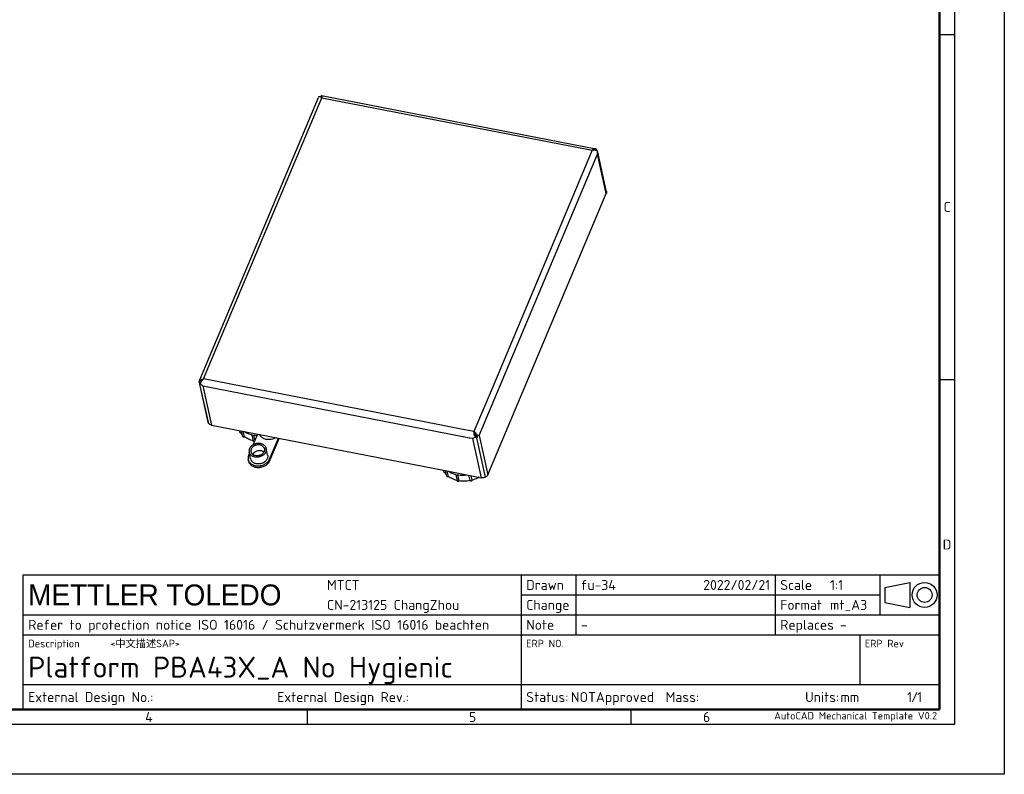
# Model space of a CAD drawing. Header units: millimetres. Extents: x 0 to 1680, y 0 to 1188.
# Tile 4 of 5: x 889 to 1680, y 0 to 606. Entities that reach past the tile are written whole.
import ezdxf
from ezdxf.enums import TextEntityAlignment as Align

# ---------------------------------------------------------------- set-up
doc = ezdxf.new("R2010")
doc.units = ezdxf.units.MM
doc.header["$LTSCALE"] = 4
doc.layers.add('00_COMPONENTS', color=7, linetype='Continuous')
doc.layers.add('AXES', color=7, linetype='Continuous')
doc.layers.add('AM_BOR', color=7, linetype='Continuous', lineweight=50)
doc.styles.add('MT logo', font='avgcbol_.ttf')
doc.styles.add('Note', font='isocpeur.ttf')

# ---------------------------------------------------------------- blocks, each defined once
blk = doc.blocks.new('MT_ISO_A3')
at = {"layer": 'AM_BOR', "lineweight": 25}
for p, q in [((410, 287), (410, 10)), ((407, 148.5), (410, 148.5)), ((407, 79.25), (410, 79.25)), ((280, 13), (280, 10)), ((345, 13), (345, 10)), ((410, 10), (20, 10))]:
    blk.add_line(p, q, dxfattribs=at)
at = {"layer": 'AM_BOR', "lineweight": 50}
for p, q in [((407, 284), (407, 13)), ((407, 13), (23, 13))]:
    blk.add_line(p, q, dxfattribs=at)
at = {"layer": 'Defpoints', "lineweight": 25}
for p, q in [((420, 297), (420, 0)), ((420, 0), (0, 0))]:
    blk.add_line(p, q, dxfattribs=at)
at = {"layer": 'AM_BOR', "lineweight": 25, "char_height": 2, "style": 'Note'}
for s, insert, attachment_point in [('\\fISOCPEUR|b0|i0;\\H2.0000;C', (408.5, 113.87), 5), ('\\fISOCPEUR|b0|i0;\\H2.0000;D', (408.5, 46.12), 5), ('\\fISOCPEUR|b0|i0;\\H2.0000;4', (247.5, 11.5), 4), ('\\fISOCPEUR|b0|i0;\\H2.0000;5', (312.5, 11.5), 4), ('\\fISOCPEUR|b0|i0;\\H2.0000;6', (359.5, 11.5), 4)]:
    blk.add_mtext(s, dxfattribs=dict(at, insert=insert, attachment_point=attachment_point))
blk = doc.blocks.new('*U12')
at = {"layer": 'AM_BOR', "lineweight": 25}
for p, q in [((-184, 27), (0, 27)), ((-184, 0), (-184, 27)), ((-84, 27), (-84, 0)), ((-73, 27), (-73, 15)), ((-33, 27), (-33, 15)), ((-12, 27), (-12, 19)), ((0, 27), (0, 0)), ((-11, 24.5), (-6, 25.5)), ((-11, 24.5), (-11, 21.5)), ((-6, 25.5), (-6, 20.5)), ((-84, 23), (-12, 23)), ((-11, 21.5), (-6, 20.5)), ((-184, 19), (0, 19)), ((-184, 15), (0, 15)), ((-16, 15), (-16, 5)), ((-184, 5), (0, 5)), ((0, 0), (-184, 0))]:
    blk.add_line(p, q, dxfattribs=at)
for radius in [2.5, 1.5]:
    blk.add_circle((-3, 23), radius, dxfattribs=at)
at = {"layer": 'AM_BOR', "lineweight": 25, "style": 'Note'}
for s, p in [('Drawn', (-83, 25)), ('Scale', (-32, 25)), ('Change', (-83, 21)), ('Format', (-32, 21)), ('Refer to protection notice ISO 16016 / Schutzvermerk ISO 16016 beachten', (-183, 17)), ('Note', (-83, 17)), ('Replaces', (-32, 17)), ('External Design No.:', (-183, 2.5)), ('External Design Rev.:', (-133, 2.5)), ('Status:', (-83, 2.5)), ('Mass:', (-55, 2.5)), ('Units:', (-27, 2.5))]:
    blk.add_text(s, height=2, dxfattribs=at).set_placement(p, align=Align.MIDDLE_LEFT)
for s, height, p in [('Description', 1.5217, (-183, 14)), ('ERP NO.', 1.5, (-83, 14)), ('ERP Rev', 1.5, (-15, 14))]:
    blk.add_text(s, height=height, dxfattribs=at).set_placement(p, align=Align.TOP_LEFT)
blk.add_text('/', height=2, dxfattribs=at).set_placement((-5, 2.5), align=Align.MIDDLE_CENTER)
blk.add_text('AutoCAD Mechanical Template V0.2', height=1.5, dxfattribs=at).set_placement((-0.5, -0.5), align=Align.TOP_RIGHT)
at = {"layer": 'AM_BOR', "lineweight": 25}
for tag, height, style, p in [('PLANT{19}', 2, 'Note', (-123, 25)), ('GEN-TITLE-NAME{11}', 2, 'Note', (-72, 25)), ('GEN-TITLE-SCA{4.0}', 2, 'Note', (-22, 25)), ('GEN-TITLE-CMPNY{13.8}', 4.2, 'MT logo', (-183, 23)), ('ADDRESS{19}', 2, 'Note', (-123, 21)), ('GEN-TITLE-ISSM{11}', 2, 'Note', (-72, 21)), ('GEN-TITLE-SIZ{4.0}', 2, 'Note', (-22, 21)), ('NOTE{19}', 2, 'Note', (-72, 17)), ('REPLACES{9}', 2, 'Note', (-20, 17)), ('GEN-TITLE-DES1{23.3}', 4.2, 'Note', (-183, 8.5)), ('GEN-TITLE-NR{15.7}', 4.2, 'Note', (-83, 8.5)), ('GEN-TITLE-DWG{11}', 2, 'Note', (-157.96, 2.5)), ('GEN-TITLE-DWGREV{10}', 2, 'Note', (-106.49, 2.5))]:
    blk.add_attdef(tag, text='', height=height, dxfattribs=dict(at, style=style)).set_placement(p, align=Align.MIDDLE_LEFT)
at = {"layer": 'AM_BOR', "lineweight": 25, "style": 'Note'}
for tag, p in [('GEN-TITLE-DAT{7}', (-34, 25)), ('GEN-TITLE-ISSD{7}', (-34, 21))]:
    blk.add_attdef(tag, text='', height=2, dxfattribs=at).set_placement(p, align=Align.MIDDLE_RIGHT)
blk.add_attdef('GEN-TITLE-DES2{54.3}', text='', height=1.5, dxfattribs=at).set_placement((-166.5, 14), align=Align.TOP_LEFT)
blk.add_attdef('GEN-TITLE-REV{3.3}', text='', height=4.2, dxfattribs=at).set_placement((-8, 8.5), align=Align.MIDDLE_CENTER)
at = {"layer": 'AM_BOR', "lineweight": 25, "style": 'Note', "flags": 8}
for tag, p in [('GEN-TITLE-DACT{8.3}', (-74.02, 2.5)), ('GEN-TITLE-WT{10}', (-48, 2.5)), ('GEN-TITLE-LUNIT{4.3}', (-19.9, 2.5)), ('GEN-TITLE-SHEETS{2}', (-4.5, 2.5))]:
    blk.add_attdef(tag, text='', height=2, dxfattribs=at).set_placement(p, align=Align.MIDDLE_LEFT)
blk.add_attdef('GEN-TITLE-SHEET{2}', text='', height=2, dxfattribs=at).set_placement((-5.5, 2.5), align=Align.MIDDLE_RIGHT)

msp = doc.modelspace()

# ---------------------------------------------------------------- linework, layer by layer
at = {"color": 7, "linetype": 'Continuous'}
for p, q in [((1033.83, 316.56), (1129.25, 543.37)), ((1129.57, 544.04), (1129.25, 543.37)), ((1131.59, 544.98), (1131.64, 544.99)), ((1131.64, 544.99), (1351.93, 502.15)), ((1131.88, 543.87), (1131.89, 543.76)), ((1131.89, 543.76), (1131.95, 543.18)), ((1352.2, 502.07), (1351.93, 502.15)), ((1353.18, 500.53), (1353.18, 500.54)), ((1353.44, 499.35), (1353.25, 500.22)), ((1360.21, 468.66), (1353.44, 499.35)), ((1360.41, 467.78), (1360.21, 468.66)), ((1265.29, 240.49), (1360.24, 466.19)), ((1033.36, 315.45), (1033.83, 316.56)), ((1033.36, 315.45), (1033.35, 315.33)), ((1033.35, 315.33), (1033.35, 315.32)), ((1033.67, 313.9), (1033.61, 314.15)), ((1033.72, 313.66), (1033.67, 313.9)), ((1033.78, 313.39), (1033.72, 313.66)), ((1033.8, 313.27), (1033.78, 313.39)), ((1040.57, 282.58), (1033.8, 313.27)), ((1040.93, 281.74), (1040.57, 282.58)), ((1043.21, 280.29), (1231, 243.77)), ((1254.2, 274.45), (1254.13, 274.7)), ((1231, 243.77), (1249.72, 240.13)), ((1249.72, 240.13), (1260.17, 238.09))]:
    msp.add_line(p, q, dxfattribs=at)
at = {"color": 9, "linetype": 'Continuous'}
for p, q in [((1036.96, 317.4), (1131.95, 543.18)), ((1131.95, 543.18), (1349.02, 500.96)), ((1349.02, 500.96), (1267.82, 307.95)), ((1258.33, 272.06), (1353.28, 497.76)), ((1359.72, 468.55), (1353.28, 497.76)), ((1359.92, 467.67), (1359.72, 468.55)), ((1360.24, 466.19), (1359.92, 467.67)), ((1225.15, 280.79), (1036.96, 317.4)), ((1033.97, 313.31), (1034.06, 313.54)), ((1034.06, 313.54), (1034.19, 313.85)), ((1034.19, 313.85), (1034.35, 314.23)), ((1034.35, 314.23), (1034.39, 314.32)), ((1034.39, 314.32), (1034.76, 315.21)), ((1036.25, 311.86), (1245.12, 271.23)), ((1036.25, 311.86), (1043.21, 280.29)), ((1267.82, 307.95), (1254.03, 275.17)), ((1242.48, 277.42), (1225.15, 280.79)), ((1254.03, 275.17), (1242.48, 277.42)), ((1245.12, 271.23), (1245.59, 271.14)), ((1245.59, 271.14), (1250.27, 270.23)), ((1250.27, 270.23), (1250.39, 270.21)), ((1250.39, 270.21), (1250.74, 270.14)), ((1250.74, 270.14), (1252.96, 269.71)), ((1252.96, 269.71), (1253.21, 269.66)), ((1260.17, 238.09), (1253.21, 269.66)), ((1258.33, 272.06), (1265.29, 240.49))]:
    msp.add_line(p, q, dxfattribs=at)
at = {"color": 3, "linetype": 'Continuous'}
for p, q in [((1040.74, 282.62), (1033.97, 313.31)), ((1040.74, 282.62), (1033.97, 313.31)), ((1040.93, 281.74), (1040.74, 282.62)), ((1040.93, 281.74), (1040.74, 282.62)), ((1263.24, 238.5), (1256.28, 270.07)), ((1263.24, 238.5), (1256.28, 270.07))]:
    msp.add_line(p, q, dxfattribs=at)
at = {"color": 7, "linetype": 'Continuous'}
msp.add_lwpolyline([(1254.26, 274.22), (1254.21, 274.38), (1254.2, 274.45)], dxfattribs=at)
for centre, radius, start, end in [((1128.54, 538.48), 5.79, 65.45358, 66.02567), ((1128.31, 537.98), 6.34, 62.33482, 65.43295), ((1124.14, 547.97), 8.04, 328.67787, 329.8686), ((1127.85, 537.09), 7.35, 58.81402, 62.37411), ((1125.79, 547.11), 6.18, 334.44362, 339.86815), ((1127.49, 536.48), 8.05, 56.32266, 58.86118), ((1350.16, 493.35), 7.7, 97.66557, 98.55369), ((1350.3, 492.37), 8.67, 78.72737, 80.62833), ((1330.09, 490.23), 25.06, 24.52044, 24.95557), ((1042.62, 311.34), 8.29, 133.03805, 135.92113), ((1036.31, 313.5), 3.47, 146.66064, 148.33793), ((1040.33, 316.09), 6.94, 200.95405, 202.95289), ((1039.81, 315.88), 6.38, 202.97254, 203.70233), ((1033.42, 313.97), 0.907, 327.60883, 330.95338), ((1041.23, 318.82), 8.54, 216.04315, 216.93648), ((1041.6, 319.1), 9, 217.00542, 233.55629), ((1249.3, 268.07), 8.53, 53.92485, 56.32735), ((1277.57, 277.47), 23.65, 187.87945, 188.83549), ((1249.12, 267.82), 8.84, 52.63857, 53.93415), ((1249.04, 267.72), 8.97, 51.39409, 52.63946), ((1249.02, 267.69), 9.01, 47.04793, 51.39957)]:
    msp.add_arc(centre, radius, start, end, dxfattribs=at)
at = {"color": 3, "linetype": 'Continuous'}
for centre, radius, start, end in [((1037.47, 313.08), 3.51, 172.60199, 176.19397), ((1037.38, 313.09), 3.42, 166.94419, 172.60806), ((1037.26, 313.12), 3.3, 157.23926, 166.9521), ((1248.92, 268.75), 7.76, 45.76269, 47.21649), ((1248.97, 268.79), 7.69, 38.47229, 45.81314)]:
    msp.add_arc(centre, radius, start, end, dxfattribs=at)
at = {"color": 7, "linetype": 'Continuous'}
for points, knots in [([(1129.57, 544.04), (1129.63, 544.07), (1129.8, 544.09), (1130.25, 544.03), (1130.62, 543.89), (1130.89, 543.77)], [0, 0, 0, 0, 0.142535, 0.356992, 1, 1, 1, 1]), ([(1131.36, 544.44), (1131.34, 544.4), (1131.26, 544.23), (1131.17, 544.06), (1131.09, 543.93)], [0, 0, 0, 0, 0.241869, 1, 1, 1, 1]), ([(1131.64, 544.99), (1131.67, 544.99), (1131.73, 544.91), (1131.77, 544.76), (1131.81, 544.51), (1131.83, 544.33), (1131.85, 544.22)], [0, 0, 0, 0, 0.108873, 0.304388, 0.601838, 1, 1, 1, 1]), ([(1131.85, 544.22), (1131.85, 544.19), (1131.86, 544.08), (1131.87, 543.96), (1131.88, 543.87)], [0, 0, 0, 0, 0.234577, 1, 1, 1, 1]), ([(1351.93, 502.14), (1351.7, 502.19), (1351.2, 502.2), (1350.45, 501.98), (1349.71, 501.55), (1349.25, 501.17), (1349.02, 500.96)], [0, 0, 0, 0, 0.217319, 0.451304, 0.711748, 1, 1, 1, 1]), ([(1351.71, 500.93), (1351.51, 500.96), (1350.66, 501.07), (1349.79, 501.06), (1349.14, 500.98)], [0, 0, 0, 0, 0.239554, 1, 1, 1, 1]), ([(1353.18, 500.54), (1353.09, 500.58), (1352.7, 500.71), (1352.3, 500.82), (1351.99, 500.88)], [0, 0, 0, 0, 0.228639, 1, 1, 1, 1]), ([(1352.51, 501.43), (1352.49, 501.48), (1352.38, 501.7), (1352.28, 501.91), (1352.2, 502.07)], [0, 0, 0, 0, 0.25545, 1, 1, 1, 1]), ([(1352.81, 500.8), (1352.79, 500.85), (1352.69, 501.06), (1352.59, 501.27), (1352.51, 501.43)], [0, 0, 0, 0, 0.255009, 1, 1, 1, 1]), ([(1353.28, 497.76), (1353.31, 497.99), (1353.4, 498.91), (1353.33, 499.85), (1353.18, 500.53)], [0, 0, 0, 0, 0.249011, 1, 1, 1, 1]), ([(1360.41, 467.78), (1360.46, 467.52), (1360.49, 466.97), (1360.35, 466.44), (1360.24, 466.19)], [0, 0, 0, 0, 0.490902, 1, 1, 1, 1]), ([(1034.25, 316.31), (1034.43, 316.45), (1035.25, 316.99), (1036.22, 317.28), (1036.96, 317.4)], [0, 0, 0, 0, 0.238899, 1, 1, 1, 1]), ([(1035.06, 315.03), (1035.42, 315.58), (1035.93, 316.3), (1036.52, 316.95), (1036.66, 317.1)], [0, 0, 0, 0, 0.754316, 1, 1, 1, 1]), ([(1033.35, 315.32), (1033.38, 315.18), (1033.52, 314.6), (1033.68, 314.03), (1033.84, 313.61)], [0, 0, 0, 0, 0.239509, 1, 1, 1, 1]), ([(1033.41, 315.41), (1033.46, 315.49), (1033.7, 315.83), (1034, 316.12), (1034.25, 316.31)], [0, 0, 0, 0, 0.245659, 1, 1, 1, 1]), ([(1033.97, 313.31), (1033.99, 313.31), (1034.08, 313.33), (1034.15, 313.42), (1034.19, 313.48)], [0, 0, 0, 0, 0.205962, 1, 1, 1, 1]), ([(1034.22, 313.53), (1034.23, 313.55), (1034.27, 313.63), (1034.31, 313.72), (1034.33, 313.79)], [0, 0, 0, 0, 0.23042, 1, 1, 1, 1]), ([(1034.33, 313.79), (1034.38, 313.89), (1034.62, 314.31), (1034.87, 314.72), (1035.06, 315.03)], [0, 0, 0, 0, 0.237659, 1, 1, 1, 1]), ([(1043.21, 280.29), (1042.74, 280.39), (1041.85, 280.71), (1041.16, 281.37), (1040.93, 281.74)], [0, 0, 0, 0, 0.523833, 1, 1, 1, 1]), ([(1087.3, 268.9), (1086.69, 269.02), (1085.8, 269.28), (1084.7, 269.81), (1083.95, 270.27), (1083.28, 270.81), (1082.7, 271.4), (1082.21, 272.06), (1081.95, 272.53), (1081.83, 272.77)], [0, 0, 0, 0, 0.269195, 0.398986, 0.525297, 0.6482, 0.76796, 0.885021, 1, 1, 1, 1]), ([(1094.96, 270.22), (1094.39, 269.89), (1093.18, 269.33), (1091.24, 268.82), (1089.26, 268.65), (1087.94, 268.78), (1087.3, 268.9)], [0, 0, 0, 0, 0.249482, 0.502476, 0.754183, 1, 1, 1, 1]), ([(1253.21, 269.66), (1253.35, 269.73), (1253.96, 270.09), (1254.53, 270.52), (1254.94, 270.88)], [0, 0, 0, 0, 0.222775, 1, 1, 1, 1]), ([(1254.15, 274.23), (1254.13, 274.31), (1254.09, 274.62), (1254.06, 274.94), (1254.03, 275.17)], [0, 0, 0, 0, 0.262944, 1, 1, 1, 1]), ([(1254.94, 270.88), (1254.67, 271.6), (1254.41, 272.59), (1254.24, 273.59), (1254.2, 273.84)], [0, 0, 0, 0, 0.75503, 1, 1, 1, 1]), ([(1254.94, 270.88), (1255.03, 270.79), (1255.42, 270.44), (1255.89, 270.16), (1256.28, 270.07)], [0, 0, 0, 0, 0.248152, 1, 1, 1, 1]), ([(1256.96, 271.83), (1256.86, 272.06), (1256.38, 272.96), (1255.72, 273.76), (1255.16, 274.28)], [0, 0, 0, 0, 0.247316, 1, 1, 1, 1]), ([(1256.28, 270.07), (1256.37, 270.2), (1256.69, 270.75), (1256.87, 271.37), (1256.96, 271.83)], [0, 0, 0, 0, 0.260618, 1, 1, 1, 1]), ([(1256.96, 271.83), (1257.23, 271.85), (1257.69, 271.89), (1258.14, 271.99), (1258.33, 272.06)], [0, 0, 0, 0, 0.576527, 1, 1, 1, 1]), ([(1263.24, 238.5), (1262.76, 238.27), (1261.75, 237.97), (1260.68, 237.99), (1260.17, 238.09)], [0, 0, 0, 0, 0.504088, 1, 1, 1, 1]), ([(1265.29, 240.49), (1265.11, 240.06), (1264.52, 239.26), (1263.7, 238.71), (1263.24, 238.5)], [0, 0, 0, 0, 0.478516, 1, 1, 1, 1])]:
    msp.add_open_spline(points, degree=3, knots=knots, dxfattribs=at)
at = {"color": 3, "linetype": 'Continuous'}
for points, knots in [([(1131.09, 543.71), (1131.12, 543.73), (1131.21, 543.79), (1131.34, 543.83), (1131.41, 543.81)], [0, 0, 0, 0, 0.302462, 1, 1, 1, 1]), ([(1131.41, 543.81), (1131.5, 543.8), (1131.63, 543.68), (1131.75, 543.48), (1131.81, 543.35), (1131.83, 543.28)], [0, 0, 0, 0, 0.390116, 0.663167, 1, 1, 1, 1]), ([(1033.97, 313.31), (1033.99, 313.34), (1034.09, 313.45), (1034.19, 313.56), (1034.27, 313.65)], [0, 0, 0, 0, 0.229778, 1, 1, 1, 1]), ([(1034.22, 314.39), (1034.37, 314.76), (1034.83, 315.45), (1035.48, 315.94), (1035.84, 316.15)], [0, 0, 0, 0, 0.489625, 1, 1, 1, 1]), ([(1256.28, 270.07), (1256.01, 270.33), (1255.54, 270.96), (1254.84, 272.35), (1254.48, 273.48), (1254.26, 274.22)], [0, 0, 0, 0, 0.241083, 0.501093, 1, 1, 1, 1]), ([(1256.28, 270.07), (1256.32, 270.69), (1256.06, 271.98), (1255.39, 273.07), (1254.99, 273.58)], [0, 0, 0, 0, 0.491847, 1, 1, 1, 1])]:
    msp.add_open_spline(points, degree=3, knots=knots, dxfattribs=at)
at = {"layer": '00_COMPONENTS', "color": 7, "linetype": 'Continuous'}
for p, q in [((1068.36, 271.3), (1067.41, 275.59)), ((1069.67, 271.04), (1068.73, 275.33)), ((1075.78, 272.26), (1076.77, 267.77)), ((1078.17, 268.4), (1077.31, 272.3)), ((1076.77, 267.77), (1076.85, 267.4)), ((1232.17, 239.43), (1231.22, 243.72)), ((1233.48, 239.18), (1232.53, 243.47)), ((1239.59, 240.4), (1240.58, 235.9)), ((1242.19, 235.58), (1241.12, 240.44)), ((1250.89, 235.79), (1249.94, 240.08)), ((1251.65, 239.75), (1252.45, 236.16)), ((1240.58, 235.9), (1240.66, 235.54)), ((1252.45, 236.16), (1252.45, 236.14))]:
    msp.add_line(p, q, dxfattribs=at)
for centre, radius, start, end in [((1080.95, 295.19), 23.18, 260.96886, 266.93023), ((1243.43, 293.04), 23.47, 299.07267, 300.815)]:
    msp.add_arc(centre, radius, start, end, dxfattribs=at)
for points, knots in [([(1068.08, 272.45), (1067.57, 272.97), (1066.65, 274.07), (1065.91, 275.3), (1065.59, 275.93)], [0, 0, 0, 0, 0.505908, 1, 1, 1, 1]), ([(1068.36, 271.3), (1068.37, 271.24), (1068.42, 271.13), (1068.54, 271), (1068.69, 270.9), (1068.95, 270.82), (1069.31, 270.83), (1069.56, 270.96), (1069.67, 271.04)], [0, 0, 0, 0, 0.107612, 0.219615, 0.338808, 0.465727, 0.733597, 1, 1, 1, 1]), ([(1076.77, 267.76), (1075.46, 268.07), (1072.96, 268.91), (1070.68, 270.26), (1069.67, 271.04)], [0, 0, 0, 0, 0.512899, 1, 1, 1, 1]), ([(1069.7, 275.12), (1070.61, 274.53), (1072.59, 273.51), (1074.71, 272.84), (1075.82, 272.59)], [0, 0, 0, 0, 0.489468, 1, 1, 1, 1]), ([(1075.78, 272.26), (1075.77, 272.31), (1075.76, 272.43), (1075.79, 272.54), (1075.82, 272.59)], [0, 0, 0, 0, 0.490593, 1, 1, 1, 1]), ([(1077.31, 272.3), (1077.29, 272.23), (1077.2, 272.09), (1077, 271.93), (1076.77, 271.83), (1076.51, 271.78), (1076.25, 271.81), (1076.03, 271.9), (1075.86, 272.06), (1075.79, 272.19), (1075.78, 272.26)], [0, 0, 0, 0, 0.119095, 0.247741, 0.383049, 0.519903, 0.65266, 0.777023, 0.891791, 1, 1, 1, 1]), ([(1077.56, 266.94), (1077.48, 266.94), (1077.31, 266.96), (1077.09, 267.05), (1076.93, 267.2), (1076.86, 267.34), (1076.85, 267.4)], [0, 0, 0, 0, 0.276373, 0.535224, 0.774311, 1, 1, 1, 1]), ([(1231.89, 240.59), (1231.38, 241.11), (1230.45, 242.2), (1229.71, 243.44), (1229.4, 244.07)], [0, 0, 0, 0, 0.505908, 1, 1, 1, 1]), ([(1232.17, 239.43), (1232.18, 239.38), (1232.22, 239.27), (1232.34, 239.14), (1232.5, 239.04), (1232.76, 238.96), (1233.11, 238.97), (1233.37, 239.09), (1233.48, 239.18)], [0, 0, 0, 0, 0.107612, 0.219615, 0.338808, 0.465727, 0.733597, 1, 1, 1, 1]), ([(1240.57, 235.9), (1239.27, 236.21), (1236.77, 237.05), (1234.49, 238.4), (1233.48, 239.18)], [0, 0, 0, 0, 0.512899, 1, 1, 1, 1]), ([(1233.51, 243.26), (1234.42, 242.67), (1236.4, 241.65), (1238.52, 240.98), (1239.62, 240.73)], [0, 0, 0, 0, 0.489468, 1, 1, 1, 1]), ([(1239.59, 240.4), (1239.57, 240.45), (1239.57, 240.57), (1239.6, 240.68), (1239.62, 240.73)], [0, 0, 0, 0, 0.490593, 1, 1, 1, 1]), ([(1241.12, 240.44), (1241.09, 240.37), (1241, 240.23), (1240.81, 240.07), (1240.57, 239.96), (1240.31, 239.92), (1240.06, 239.95), (1239.83, 240.04), (1239.66, 240.19), (1239.6, 240.33), (1239.59, 240.4)], [0, 0, 0, 0, 0.119095, 0.247741, 0.383049, 0.519903, 0.65266, 0.777023, 0.891791, 1, 1, 1, 1]), ([(1241.12, 240.44), (1242.29, 240.25), (1244.69, 240.06), (1247.08, 240.22), (1248.28, 240.39)], [0, 0, 0, 0, 0.495132, 1, 1, 1, 1]), ([(1258.15, 238.48), (1257.71, 238.23), (1255.88, 237.28), (1253.94, 236.56), (1252.45, 236.16)], [0, 0, 0, 0, 0.247585, 1, 1, 1, 1]), ([(1242.19, 235.58), (1242.16, 235.51), (1242.08, 235.37), (1241.88, 235.21), (1241.64, 235.11), (1241.38, 235.07), (1241.13, 235.09), (1240.9, 235.19), (1240.73, 235.34), (1240.67, 235.47), (1240.66, 235.54)], [0, 0, 0, 0, 0.119107, 0.247728, 0.383041, 0.519891, 0.652648, 0.777012, 0.891779, 1, 1, 1, 1]), ([(1250.89, 235.79), (1249.45, 235.5), (1246.54, 235.17), (1243.61, 235.35), (1242.19, 235.58)], [0, 0, 0, 0, 0.505117, 1, 1, 1, 1]), ([(1252.45, 236.14), (1252.46, 236.1), (1252.47, 236.01), (1252.44, 235.84), (1252.33, 235.63), (1252.1, 235.45), (1251.81, 235.34), (1251.5, 235.32), (1251.21, 235.39), (1250.99, 235.55), (1250.91, 235.71), (1250.89, 235.79)], [0, 0, 0, 0, 0.05508, 0.111513, 0.230983, 0.361981, 0.500522, 0.639041, 0.76998, 0.889392, 1, 1, 1, 1])]:
    msp.add_open_spline(points, degree=3, knots=knots, dxfattribs=at)
at = {"layer": 'AXES', "color": 7, "linetype": 'Continuous'}
for p, q in [((1080.16, 273.11), (1076.47, 264.35)), ((1089.94, 253.03), (1097, 269.83)), ((1088.35, 256.18), (1087.16, 261.58)), ((1073.68, 257.71), (1073.09, 256.31)), ((1074.68, 253.17), (1073.49, 258.57)), ((1072.99, 251.52), (1072.73, 252.73))]:
    msp.add_line(p, q, dxfattribs=at)
at = {"layer": 'AXES', "color": 3, "linetype": 'Continuous'}
msp.add_line((1090.21, 251.82), (1097.72, 269.69), dxfattribs=at)
at = {"layer": 'AXES', "color": 9, "linetype": 'Continuous'}
msp.add_line((1090.21, 251.82), (1089.94, 253.03), dxfattribs=at)
at = {"layer": 'AXES', "color": 7, "linetype": 'Continuous'}
for points, knots in [([(1086.32, 263.35), (1086.11, 263.62), (1085.64, 264.12), (1084.77, 264.72), (1083.78, 265.19), (1082.3, 265.61), (1080.7, 265.7), (1079.11, 265.45), (1077.95, 265.11), (1077.03, 264.69), (1076.35, 264.29), (1075.71, 263.85), (1075, 263.23), (1074.3, 262.39), (1073.78, 261.47), (1073.51, 260.66), (1073.4, 260.01), (1073.38, 259.52), (1073.4, 259.04), (1073.45, 258.72), (1073.49, 258.57)], [0, 0, 0, 0, 0.056951, 0.11628, 0.178192, 0.242575, 0.376679, 0.445431, 0.514167, 0.582096, 0.615549, 0.64854, 0.712832, 0.774643, 0.833874, 0.890739, 0.918482, 0.945864, 0.972996, 1, 1, 1, 1]), ([(1087.16, 261.58), (1087.19, 261.43), (1087.24, 261.11), (1087.27, 260.63), (1087.24, 260.15), (1087.13, 259.49), (1086.86, 258.68), (1086.34, 257.77), (1085.64, 256.92), (1084.93, 256.3), (1084.3, 255.86), (1083.61, 255.46), (1082.7, 255.04), (1081.53, 254.7), (1079.95, 254.46), (1078.35, 254.54), (1076.87, 254.96), (1075.87, 255.43), (1075.01, 256.04), (1074.53, 256.54), (1074.32, 256.8)], [0, 0, 0, 0, 0.027004, 0.054136, 0.081518, 0.109261, 0.166126, 0.225357, 0.287168, 0.35146, 0.384451, 0.417904, 0.485833, 0.554569, 0.623321, 0.757425, 0.821808, 0.88372, 0.943049, 1, 1, 1, 1]), ([(1085.08, 262.67), (1084.91, 262.88), (1084.54, 263.28), (1083.85, 263.76), (1083.06, 264.13), (1081.89, 264.47), (1080.62, 264.53), (1079.36, 264.34), (1078.44, 264.07), (1077.57, 263.67), (1076.79, 263.17), (1076.11, 262.58), (1075.55, 261.91), (1075.14, 261.18), (1074.88, 260.42), (1074.79, 259.64), (1074.85, 259.13), (1074.9, 258.88)], [0, 0, 0, 0, 0.056964, 0.116304, 0.178229, 0.242625, 0.376756, 0.445522, 0.514273, 0.582215, 0.648629, 0.712934, 0.774758, 0.834, 0.890878, 0.945935, 1, 1, 1, 1]), ([(1085.74, 261.27), (1085.8, 261.02), (1085.85, 260.51), (1085.76, 259.74), (1085.51, 258.97), (1085.09, 258.24), (1084.54, 257.57), (1083.86, 256.98), (1083.07, 256.48), (1082.21, 256.09), (1081.28, 255.81), (1080.02, 255.62), (1078.76, 255.69), (1077.58, 256.02), (1076.79, 256.39), (1076.11, 256.87), (1075.73, 257.27), (1075.57, 257.48)], [0, 0, 0, 0, 0.054065, 0.109122, 0.166, 0.225242, 0.287066, 0.351371, 0.417785, 0.485727, 0.554478, 0.623244, 0.757375, 0.821771, 0.883696, 0.943036, 1, 1, 1, 1]), ([(1085.08, 262.67), (1085.24, 262.47), (1085.52, 262.02), (1085.69, 261.52), (1085.74, 261.27)], [0, 0, 0, 0, 0.504736, 1, 1, 1, 1]), ([(1086.32, 263.35), (1086.52, 263.09), (1086.87, 262.53), (1087.09, 261.9), (1087.16, 261.58)], [0, 0, 0, 0, 0.504731, 1, 1, 1, 1]), ([(1073.09, 256.31), (1072.97, 256.02), (1072.77, 255.43), (1072.6, 254.53), (1072.58, 253.62), (1072.66, 253.02), (1072.73, 252.73)], [0, 0, 0, 0, 0.257663, 0.509012, 0.755698, 1, 1, 1, 1]), ([(1073.49, 258.57), (1073.56, 258.25), (1073.77, 257.62), (1074.12, 257.06), (1074.32, 256.8)], [0, 0, 0, 0, 0.495269, 1, 1, 1, 1]), ([(1074.68, 253.17), (1074.75, 252.85), (1074.96, 252.22), (1075.31, 251.66), (1075.52, 251.4)], [0, 0, 0, 0, 0.495269, 1, 1, 1, 1]), ([(1074.9, 258.88), (1074.96, 258.63), (1075.13, 258.13), (1075.41, 257.69), (1075.57, 257.48)], [0, 0, 0, 0, 0.495264, 1, 1, 1, 1]), ([(1088.35, 256.18), (1088.38, 256.03), (1088.44, 255.71), (1088.46, 255.23), (1088.43, 254.74), (1088.32, 254.09), (1088.05, 253.28), (1087.53, 252.36), (1086.83, 251.52), (1086.12, 250.9), (1085.49, 250.46), (1084.81, 250.06), (1083.89, 249.64), (1082.72, 249.3), (1081.14, 249.05), (1079.54, 249.14), (1078.06, 249.56), (1077.06, 250.03), (1076.2, 250.63), (1075.72, 251.13), (1075.52, 251.4)], [0, 0, 0, 0, 0.027004, 0.054136, 0.081518, 0.109261, 0.166126, 0.225357, 0.287168, 0.35146, 0.384451, 0.417904, 0.485833, 0.554569, 0.623321, 0.757425, 0.821808, 0.88372, 0.943049, 1, 1, 1, 1]), ([(1085.36, 258.74), (1085.2, 258.86), (1084.87, 259.08), (1084.32, 259.35), (1083.73, 259.57), (1082.88, 259.77), (1081.76, 259.85), (1080.41, 259.69), (1079.12, 259.27), (1078.14, 258.73), (1077.45, 258.19), (1077, 257.75), (1076.62, 257.27), (1076.41, 256.92), (1076.32, 256.75)], [0, 0, 0, 0, 0.057368, 0.116499, 0.177355, 0.239802, 0.368368, 0.499935, 0.631512, 0.760107, 0.822574, 0.883452, 0.942607, 1, 1, 1, 1]), ([(1072.73, 252.73), (1072.81, 252.36), (1073.06, 251.61), (1073.66, 250.58), (1074.48, 249.66), (1075.49, 248.88), (1076.66, 248.27), (1077.95, 247.82), (1079.35, 247.56), (1081.29, 247.47), (1083.73, 247.83), (1085.99, 248.8), (1087.55, 249.89), (1088.55, 250.83), (1089.36, 251.88), (1089.77, 252.65), (1089.94, 253.03)], [0, 0, 0, 0, 0.053784, 0.108455, 0.164769, 0.223247, 0.284139, 0.34742, 0.412825, 0.479896, 0.616264, 0.751321, 0.816858, 0.880298, 0.941359, 1, 1, 1, 1])]:
    msp.add_open_spline(points, degree=3, knots=knots, dxfattribs=at)
at = {"layer": 'AXES', "color": 3, "linetype": 'Continuous'}
msp.add_open_spline([(1072.99, 251.52), (1073.08, 251.14), (1073.33, 250.39), (1073.93, 249.36), (1074.75, 248.45), (1075.76, 247.67), (1076.93, 247.05), (1078.22, 246.61), (1079.61, 246.35), (1081.55, 246.25), (1083.99, 246.62), (1086.25, 247.59), (1087.82, 248.68), (1088.82, 249.62), (1089.63, 250.67), (1090.04, 251.43), (1090.21, 251.82)], degree=3, knots=[0, 0, 0, 0, 0.053784, 0.108455, 0.164769, 0.223247, 0.284139, 0.34742, 0.412825, 0.479896, 0.616264, 0.751321, 0.816858, 0.880298, 0.941359, 1, 1, 1, 1], dxfattribs=at)

# ---------------------------------------------------------------- block references
at = {"lineweight": 0, "xscale": 4, "yscale": 4, "zscale": 4}
msp.add_blockref('MT_ISO_A3', (0, 0), dxfattribs=at)
at = {"lineweight": 0}
ref = msp.add_blockref('*U12', (1628, 52), dxfattribs=dict(at, xscale=4, yscale=4, zscale=4))
ref.add_attrib('GEN-TITLE-DES1{23.3}', 'Platform PBA43X_A No Hygienic', dxfattribs={"layer": 'AM_BOR', "lineweight": 25, "height": 16.8, "style": 'Note'}).set_placement((896, 86), align=Align.MIDDLE_LEFT)
ref.add_attrib('GEN-TITLE-DES2{54.3}', '<中文描述SAP>', dxfattribs={"layer": 'AM_BOR', "lineweight": 25, "height": 6, "style": 'Note'}).set_placement((962, 108), align=Align.TOP_LEFT)
ref.add_attrib('GEN-TITLE-NAME{11}', 'fu-34', dxfattribs={"layer": 'AM_BOR', "lineweight": 25, "height": 8, "style": 'Note'}).set_placement((1340, 152), align=Align.MIDDLE_LEFT)
ref.add_attrib('GEN-TITLE-DAT{7}', '2022/02/21', dxfattribs={"layer": 'AM_BOR', "lineweight": 25, "height": 8, "style": 'Note'}).set_placement((1492, 152), align=Align.MIDDLE_RIGHT)
ref.add_attrib('GEN-TITLE-SCA{4.0}', '1:1', dxfattribs={"layer": 'AM_BOR', "lineweight": 25, "height": 8, "style": 'Note'}).set_placement((1540, 152), align=Align.MIDDLE_LEFT)
ref.add_attrib('GEN-TITLE-SIZ{4.0}', 'mt_A3', dxfattribs={"layer": 'AM_BOR', "lineweight": 25, "height": 8, "style": 'Note'}).set_placement((1540, 136), align=Align.MIDDLE_LEFT)
ref.add_attrib('NOTE{19}', '-', dxfattribs={"layer": 'AM_BOR', "lineweight": 25, "height": 8, "style": 'Note'}).set_placement((1340, 120), align=Align.MIDDLE_LEFT)
ref.add_attrib('REPLACES{9}', '-', dxfattribs={"layer": 'AM_BOR', "lineweight": 25, "height": 8, "style": 'Note'}).set_placement((1548, 120), align=Align.MIDDLE_LEFT)
ref.add_attrib('GEN-TITLE-DACT{8.3}', 'NOTApproved', dxfattribs={"layer": 'AM_BOR', "lineweight": 25, "height": 8, "style": 'Note'}).set_placement((1331.93, 62), align=Align.MIDDLE_LEFT)
ref.add_attrib('GEN-TITLE-LUNIT{4.3}', 'mm', dxfattribs={"layer": 'AM_BOR', "lineweight": 25, "height": 8, "style": 'Note'}).set_placement((1548.41, 62), align=Align.MIDDLE_LEFT)
ref.add_attrib('GEN-TITLE-SHEET{2}', '1', dxfattribs={"layer": 'AM_BOR', "lineweight": 25, "height": 8, "style": 'Note'}).set_placement((1606, 62), align=Align.MIDDLE_RIGHT)
ref.add_attrib('GEN-TITLE-SHEETS{2}', '1', dxfattribs={"layer": 'AM_BOR', "lineweight": 25, "height": 8, "style": 'Note'}).set_placement((1610, 62), align=Align.MIDDLE_LEFT)
ref.add_attrib('GEN-TITLE-CMPNY{13.8}', 'METTLER TOLEDO', dxfattribs={"layer": 'AM_BOR', "lineweight": 25, "height": 16.8, "style": 'MT logo'}).set_placement((896, 144), align=Align.MIDDLE_LEFT)
ref.add_attrib('PLANT{19}', 'MTCT', dxfattribs={"layer": 'AM_BOR', "lineweight": 25, "height": 8, "style": 'Note'}).set_placement((1136, 152), align=Align.MIDDLE_LEFT)
ref.add_attrib('ADDRESS{19}', 'CN-213125 ChangZhou', dxfattribs={"layer": 'AM_BOR', "lineweight": 25, "height": 8, "style": 'Note'}).set_placement((1136, 136), align=Align.MIDDLE_LEFT)

doc.saveas('drawing.dxf')
